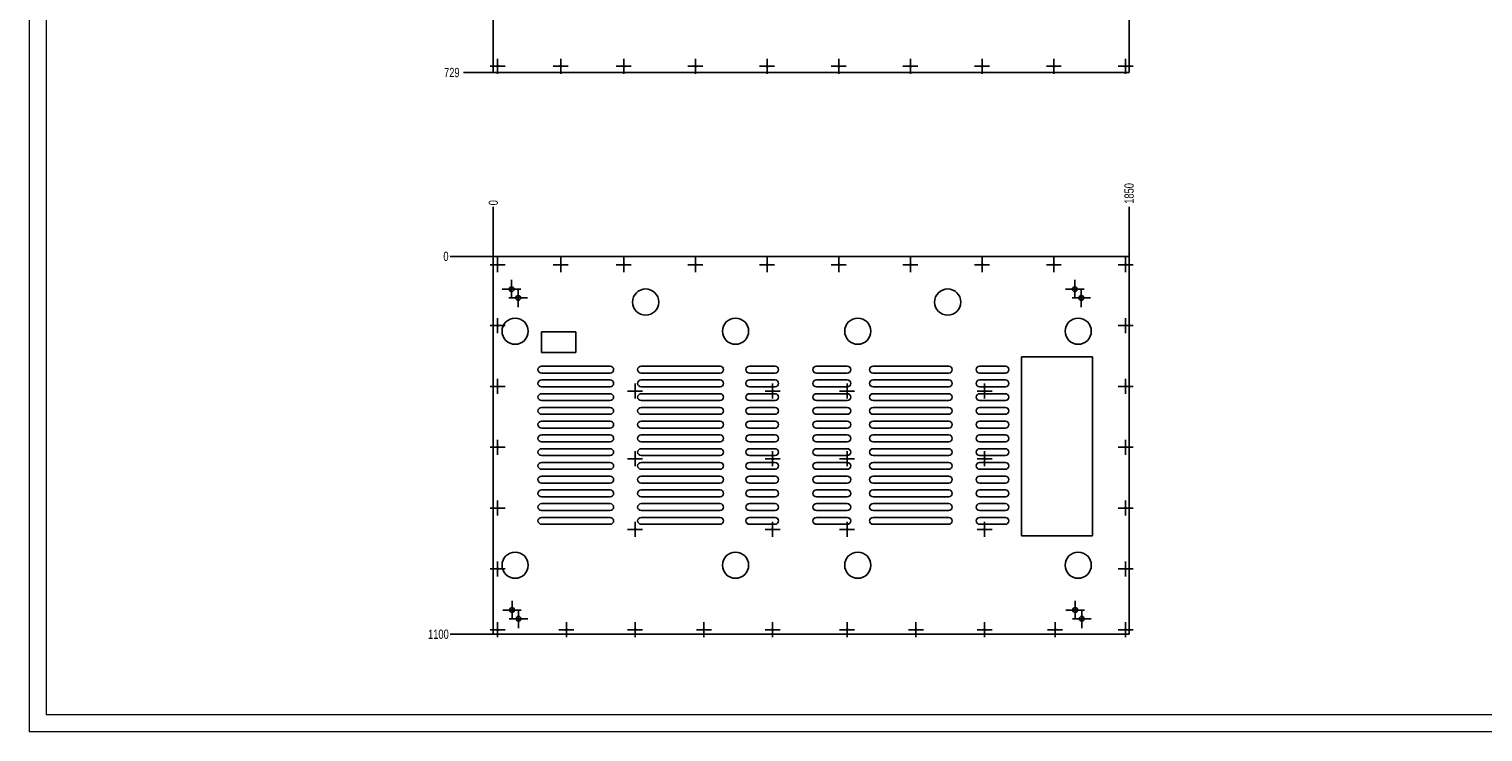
# Model space of a CAD drawing. Header units: millimetres. Extents: x 0 to 841, y 0 to 594.
# Tile 1 of 44: x 0 to 423, y 0 to 205. Entities that reach past the tile are written whole.
import ezdxf

# ---------------------------------------------------------------- set-up
doc = ezdxf.new("R2010")
doc.units = ezdxf.units.MM
doc.header["$PDSIZE"] = -1
doc.linetypes.add('CENTERX2', pattern=[20.32, 12.7, -2.54, 2.54, -2.54])
for name, color, linetype in [('COTES', 1, 'Continuous'), ('GRAVURES', 9, 'Continuous'), ('TRAIT-MIXTES', 3, 'CENTERX2')]:
    doc.layers.add(name, color=color, linetype=linetype)
doc.layers.add('TRAIT-FORT', color=4, linetype='Continuous', lineweight=25)
doc.styles.add('SLDTEXTSTYLE0', font='TXT', dxfattribs={"width": 0.75})
doc.dimstyles.new('SLDDIMSTYLE2', dxfattribs={"dimtxt": 2.7, "dimasz": 2, "dimexe": 0, "dimexo": 0.0625, "dimgap": 0.675, "dimtad": 0, "dimtih": 1, "dimtoh": 1, "dimdec": 0, "dimlfac": 10, "dimrnd": 1e-09, "dimzin": 12, "dimdsep": 46, "dimtxsty": 'SLDTEXTSTYLE0', "dimsah": 1, "dimcen": 0.09, "dimadec": 0, "dimazin": 3, "dimtfac": 1, "dimtdec": 0, "dimtofl": 0, "dimtmove": 0, "dimatfit": 3, "dimfxl": 1, "dimfrac": 2, "dimtolj": 1, "dimtzin": 12, "dimarcsym": 0})
doc.dimstyles.new('SLDDIMSTYLE6', dxfattribs={"dimtxt": 2.7, "dimasz": 0.333333, "dimexe": 0, "dimexo": 0.0625, "dimgap": 0.675, "dimtad": 0, "dimtih": 1, "dimtoh": 1, "dimdec": 0, "dimlfac": 10, "dimrnd": 1e-09, "dimdsep": 46, "dimtxsty": 'SLDTEXTSTYLE0', "dimblk1": 'ORIGIN', "dimblk2": 'ORIGIN', "dimsah": 1, "dimcen": 0.09, "dimadec": 0, "dimazin": 2, "dimtfac": 1, "dimtdec": 0, "dimtofl": 0, "dimtmove": 0, "dimatfit": 3, "dimldrblk": 'ORIGIN', "dimfxl": 1, "dimfrac": 2, "dimtolj": 1, "dimtzin": 12, "dimarcsym": 0})

# ---------------------------------------------------------------- blocks, each defined once
blk = doc.blocks.new('_D_112')
at = {"layer": 'COTES', "color": 0, "lineweight": -2, "transparency": 16777216}
blk.add_line((135.01, 191.87), (126.38, 191.87), dxfattribs=at)
at = {"layer": 'Defpoints', "color": 0, "transparency": 16777216}
for p in [(135.12, 264.73), (126.38, 191.87), (135.08, 191.87)]:
    blk.add_point(p, dxfattribs=at)
at = {"layer": 'COTES', "color": 0, "transparency": 16777216, "insert": (123, 191.87), "char_height": 2.7, "attachment_point": 5, "style": 'SLDTEXTSTYLE0'}
blk.add_mtext('\\A1;729', dxfattribs=at)
blk = doc.blocks.new('SW_CENTERMARKSYMBOL_371')
at = {"layer": 'TRAIT-MIXTES', "color": 0}
for p, q in [((-2, 0), (-2.18, 0)), ((0, 0), (-2, 0)), ((0, 2), (0, 2.18)), ((0, 0), (0, 2)), ((0, 0), (0, -2)), ((0, 0), (2, 0)), ((2, 0), (2.18, 0)), ((0, -2), (0, -2.18))]:
    blk.add_line(p, q, dxfattribs=at)
blk = doc.blocks.new('SW_CENTERMARKSYMBOL_372')
at = {"layer": 'TRAIT-MIXTES', "color": 0}
for p, q in [((-2, 0), (-2.18, 0)), ((0, 0), (-2, 0)), ((0, 2), (0, 2.18)), ((0, 0), (0, 2)), ((0, 0), (0, -2)), ((0, 0), (2, 0)), ((2, 0), (2.18, 0)), ((0, -2), (0, -2.18))]:
    blk.add_line(p, q, dxfattribs=at)
blk = doc.blocks.new('SW_CENTERMARKSYMBOL_373')
at = {"layer": 'TRAIT-MIXTES', "color": 0}
for p, q in [((-2, 0), (-2.18, 0)), ((0, 0), (-2, 0)), ((0, 2), (0, 2.18)), ((0, 0), (0, 2)), ((0, 0), (0, -2)), ((0, 0), (2, 0)), ((2, 0), (2.18, 0)), ((0, -2), (0, -2.18))]:
    blk.add_line(p, q, dxfattribs=at)
blk = doc.blocks.new('SW_CENTERMARKSYMBOL_374')
at = {"layer": 'TRAIT-MIXTES', "color": 0}
for p, q in [((-2, 0), (-2.18, 0)), ((0, 0), (-2, 0)), ((0, 2), (0, 2.18)), ((0, 0), (0, 2)), ((0, 0), (0, -2)), ((0, 0), (2, 0)), ((2, 0), (2.18, 0)), ((0, -2), (0, -2.18))]:
    blk.add_line(p, q, dxfattribs=at)
blk = doc.blocks.new('SW_CENTERMARKSYMBOL_375')
at = {"layer": 'TRAIT-MIXTES', "color": 0}
for p, q in [((-2, 0), (-2.18, 0)), ((0, 0), (-2, 0)), ((0, 2), (0, 2.18)), ((0, 0), (0, 2)), ((0, 0), (0, -2)), ((0, 0), (2, 0)), ((2, 0), (2.18, 0)), ((0, -2), (0, -2.18))]:
    blk.add_line(p, q, dxfattribs=at)
blk = doc.blocks.new('SW_CENTERMARKSYMBOL_376')
at = {"layer": 'TRAIT-MIXTES', "color": 0}
for p, q in [((-2, 0), (-2.18, 0)), ((0, 0), (-2, 0)), ((0, 2), (0, 2.18)), ((0, 0), (0, 2)), ((0, 0), (0, -2)), ((0, 0), (2, 0)), ((2, 0), (2.18, 0)), ((0, -2), (0, -2.18))]:
    blk.add_line(p, q, dxfattribs=at)
blk = doc.blocks.new('SW_CENTERMARKSYMBOL_377')
at = {"layer": 'TRAIT-MIXTES', "color": 0}
for p, q in [((-2, 0), (-2.18, 0)), ((0, 0), (-2, 0)), ((0, 2), (0, 2.18)), ((0, 0), (0, 2)), ((0, 0), (0, -2)), ((0, 0), (2, 0)), ((2, 0), (2.18, 0)), ((0, -2), (0, -2.18))]:
    blk.add_line(p, q, dxfattribs=at)
blk = doc.blocks.new('SW_CENTERMARKSYMBOL_378')
at = {"layer": 'TRAIT-MIXTES', "color": 0}
for p, q in [((-2, 0), (-2.18, 0)), ((0, 0), (-2, 0)), ((0, 2), (0, 2.18)), ((0, 0), (0, 2)), ((0, 0), (0, -2)), ((0, 0), (2, 0)), ((2, 0), (2.18, 0)), ((0, -2), (0, -2.18))]:
    blk.add_line(p, q, dxfattribs=at)
blk = doc.blocks.new('SW_CENTERMARKSYMBOL_379')
at = {"layer": 'TRAIT-MIXTES', "color": 0}
for p, q in [((-2, 0), (-2.18, 0)), ((0, 0), (-2, 0)), ((0, 2), (0, 2.18)), ((0, 0), (0, 2)), ((0, 0), (0, -2)), ((0, 0), (2, 0)), ((2, 0), (2.18, 0)), ((0, -2), (0, -2.18))]:
    blk.add_line(p, q, dxfattribs=at)
blk = doc.blocks.new('SW_CENTERMARKSYMBOL_380')
at = {"layer": 'TRAIT-MIXTES', "color": 0}
for p, q in [((-2, 0), (-2.18, 0)), ((0, 0), (-2, 0)), ((0, 2), (0, 2.18)), ((0, 0), (0, 2)), ((0, 0), (0, -2)), ((0, 0), (2, 0)), ((2, 0), (2.18, 0)), ((0, -2), (0, -2.18))]:
    blk.add_line(p, q, dxfattribs=at)
blk = doc.blocks.new('_D_115')
at = {"layer": 'COTES', "color": 0, "lineweight": -2, "transparency": 16777216}
blk.add_line((135.01, 138.38), (122.48, 138.38), dxfattribs=at)
at = {"layer": 'Defpoints', "color": 0, "transparency": 16777216}
for p in [(122.48, 138.38), (135.08, 138.38), (135.08, 138.38)]:
    blk.add_point(p, dxfattribs=at)
at = {"layer": 'COTES', "color": 0, "transparency": 16777216, "insert": (121.3, 138.38), "char_height": 2.7, "attachment_point": 5, "style": 'SLDTEXTSTYLE0'}
blk.add_mtext('\\A1;0', dxfattribs=at)
blk = doc.blocks.new('_Origin')
at = {"color": 0, "linetype": 'ByBlock', "lineweight": -2}
blk.add_line((0, 0), (-1, 0), dxfattribs=at)
blk.add_circle((0, 0), 0.5, dxfattribs=at)
blk = doc.blocks.new('_D_116')
at = {"layer": 'COTES', "color": 0, "lineweight": -2, "transparency": 16777216}
blk.add_line((135.01, 28.42), (122.48, 28.42), dxfattribs=at)
at = {"layer": 'Defpoints', "color": 0, "transparency": 16777216}
for p in [(135.08, 138.38), (122.48, 28.42), (135.08, 28.42)]:
    blk.add_point(p, dxfattribs=at)
at = {"layer": 'COTES', "color": 0, "transparency": 16777216, "insert": (119.1, 28.42), "char_height": 2.7, "attachment_point": 5, "style": 'SLDTEXTSTYLE0'}
blk.add_mtext('\\A1;1100', dxfattribs=at)
blk = doc.blocks.new('_D_117')
at = {"layer": 'COTES', "color": 0, "lineweight": -2, "transparency": 16777216}
blk.add_line((135.08, 138.44), (135.08, 152.82), dxfattribs=at)
at = {"layer": 'Defpoints', "color": 0, "transparency": 16777216}
for p in [(135.08, 152.82), (135.08, 138.38), (135.08, 138.38)]:
    blk.add_point(p, dxfattribs=at)
at = {"layer": 'COTES', "color": 0, "transparency": 16777216, "insert": (135.08, 154), "char_height": 2.7, "attachment_point": 5, "rotation": 90, "style": 'SLDTEXTSTYLE0'}
blk.add_mtext('\\A1;0', dxfattribs=at)
blk = doc.blocks.new('_D_118')
at = {"layer": 'COTES', "color": 0, "lineweight": -2, "transparency": 16777216}
blk.add_line((320.08, 138.44), (320.08, 152.82), dxfattribs=at)
at = {"layer": 'Defpoints', "color": 0, "transparency": 16777216}
for p in [(320.08, 152.82), (135.08, 138.38), (320.08, 138.38)]:
    blk.add_point(p, dxfattribs=at)
at = {"layer": 'COTES', "color": 0, "transparency": 16777216, "insert": (320.08, 156.7), "char_height": 2.7, "attachment_point": 5, "rotation": 90, "style": 'SLDTEXTSTYLE0'}
blk.add_mtext('\\A1;1850', dxfattribs=at)
blk = doc.blocks.new('SW_CENTERMARKSYMBOL_385')
at = {"layer": 'TRAIT-MIXTES', "color": 0}
for p, q in [((-2, 0), (-2.7, 0)), ((0, 0), (-2, 0)), ((0, 2), (0, 2.7)), ((0, 0), (0, 2)), ((0, 0), (0, -2)), ((0, 0), (2, 0)), ((2, 0), (2.7, 0)), ((0, -2), (0, -2.7))]:
    blk.add_line(p, q, dxfattribs=at)
blk = doc.blocks.new('SW_CENTERMARKSYMBOL_386')
at = {"layer": 'TRAIT-MIXTES', "color": 0}
for p, q in [((-2, 0), (-2.7, 0)), ((0, 0), (-2, 0)), ((0, 2), (0, 2.7)), ((0, 0), (0, 2)), ((0, 0), (0, -2)), ((0, 0), (2, 0)), ((2, 0), (2.7, 0)), ((0, -2), (0, -2.7))]:
    blk.add_line(p, q, dxfattribs=at)
blk = doc.blocks.new('SW_CENTERMARKSYMBOL_387')
at = {"layer": 'TRAIT-MIXTES', "color": 0}
for p, q in [((-2, 0), (-2.7, 0)), ((0, 0), (-2, 0)), ((0, 2), (0, 2.7)), ((0, 0), (0, 2)), ((0, 0), (0, -2)), ((0, 0), (2, 0)), ((2, 0), (2.7, 0)), ((0, -2), (0, -2.7))]:
    blk.add_line(p, q, dxfattribs=at)
blk = doc.blocks.new('SW_CENTERMARKSYMBOL_388')
at = {"layer": 'TRAIT-MIXTES', "color": 0}
for p, q in [((-2, 0), (-2.7, 0)), ((0, 0), (-2, 0)), ((0, 2), (0, 2.7)), ((0, 0), (0, 2)), ((0, 0), (0, -2)), ((0, 0), (2, 0)), ((2, 0), (2.7, 0)), ((0, -2), (0, -2.7))]:
    blk.add_line(p, q, dxfattribs=at)
blk = doc.blocks.new('SW_CENTERMARKSYMBOL_389')
at = {"layer": 'TRAIT-MIXTES', "color": 0}
for p, q in [((-2, 0), (-2.7, 0)), ((0, 0), (-2, 0)), ((0, 2), (0, 2.7)), ((0, 0), (0, 2)), ((0, 0), (0, -2)), ((0, 0), (2, 0)), ((2, 0), (2.7, 0)), ((0, -2), (0, -2.7))]:
    blk.add_line(p, q, dxfattribs=at)
blk = doc.blocks.new('SW_CENTERMARKSYMBOL_390')
at = {"layer": 'TRAIT-MIXTES', "color": 0}
for p, q in [((-2, 0), (-2.7, 0)), ((0, 0), (-2, 0)), ((0, 2), (0, 2.7)), ((0, 0), (0, 2)), ((0, 0), (0, -2)), ((0, 0), (2, 0)), ((2, 0), (2.7, 0)), ((0, -2), (0, -2.7))]:
    blk.add_line(p, q, dxfattribs=at)
blk = doc.blocks.new('SW_CENTERMARKSYMBOL_391')
at = {"layer": 'TRAIT-MIXTES', "color": 0}
for p, q in [((-2, 0), (-2.7, 0)), ((0, 0), (-2, 0)), ((0, 2), (0, 2.7)), ((0, 0), (0, 2)), ((0, 0), (0, -2)), ((0, 0), (2, 0)), ((2, 0), (2.7, 0)), ((0, -2), (0, -2.7))]:
    blk.add_line(p, q, dxfattribs=at)
blk = doc.blocks.new('SW_CENTERMARKSYMBOL_392')
at = {"layer": 'TRAIT-MIXTES', "color": 0}
for p, q in [((-2, 0), (-2.7, 0)), ((0, 0), (-2, 0)), ((0, 2), (0, 2.7)), ((0, 0), (0, 2)), ((0, 0), (0, -2)), ((0, 0), (2, 0)), ((2, 0), (2.7, 0)), ((0, -2), (0, -2.7))]:
    blk.add_line(p, q, dxfattribs=at)
blk = doc.blocks.new('SW_CENTERMARKSYMBOL_393')
at = {"layer": 'TRAIT-MIXTES', "color": 0}
for p, q in [((-2, 0), (-2.18, 0)), ((0, 0), (-2, 0)), ((0, 2), (0, 2.18)), ((0, 0), (0, 2)), ((0, 0), (0, -2)), ((0, 0), (2, 0)), ((2, 0), (2.18, 0)), ((0, -2), (0, -2.18))]:
    blk.add_line(p, q, dxfattribs=at)
blk = doc.blocks.new('SW_CENTERMARKSYMBOL_394')
at = {"layer": 'TRAIT-MIXTES', "color": 0}
for p, q in [((-2, 0), (-2.18, 0)), ((0, 0), (-2, 0)), ((0, 2), (0, 2.18)), ((0, 0), (0, 2)), ((0, 0), (0, -2)), ((0, 0), (2, 0)), ((2, 0), (2.18, 0)), ((0, -2), (0, -2.18))]:
    blk.add_line(p, q, dxfattribs=at)
blk = doc.blocks.new('SW_CENTERMARKSYMBOL_395')
at = {"layer": 'TRAIT-MIXTES', "color": 0}
for p, q in [((-2, 0), (-2.18, 0)), ((0, 0), (-2, 0)), ((0, 2), (0, 2.18)), ((0, 0), (0, 2)), ((0, 0), (0, -2)), ((0, 0), (2, 0)), ((2, 0), (2.18, 0)), ((0, -2), (0, -2.18))]:
    blk.add_line(p, q, dxfattribs=at)
blk = doc.blocks.new('SW_CENTERMARKSYMBOL_396')
at = {"layer": 'TRAIT-MIXTES', "color": 0}
for p, q in [((-2, 0), (-2.18, 0)), ((0, 0), (-2, 0)), ((0, 2), (0, 2.18)), ((0, 0), (0, 2)), ((0, 0), (0, -2)), ((0, 0), (2, 0)), ((2, 0), (2.18, 0)), ((0, -2), (0, -2.18))]:
    blk.add_line(p, q, dxfattribs=at)
blk = doc.blocks.new('SW_CENTERMARKSYMBOL_397')
at = {"layer": 'TRAIT-MIXTES', "color": 0}
for p, q in [((-2, 0), (-2.18, 0)), ((0, 0), (-2, 0)), ((0, 2), (0, 2.18)), ((0, 0), (0, 2)), ((0, 0), (0, -2)), ((0, 0), (2, 0)), ((2, 0), (2.18, 0)), ((0, -2), (0, -2.18))]:
    blk.add_line(p, q, dxfattribs=at)
blk = doc.blocks.new('SW_CENTERMARKSYMBOL_398')
at = {"layer": 'TRAIT-MIXTES', "color": 0}
for p, q in [((-2, 0), (-2.18, 0)), ((0, 0), (-2, 0)), ((0, 2), (0, 2.18)), ((0, 0), (0, 2)), ((0, 0), (0, -2)), ((0, 0), (2, 0)), ((2, 0), (2.18, 0)), ((0, -2), (0, -2.18))]:
    blk.add_line(p, q, dxfattribs=at)
blk = doc.blocks.new('SW_CENTERMARKSYMBOL_399')
at = {"layer": 'TRAIT-MIXTES', "color": 0}
for p, q in [((-2, 0), (-2.18, 0)), ((0, 0), (-2, 0)), ((0, 2), (0, 2.18)), ((0, 0), (0, 2)), ((0, 0), (0, -2)), ((0, 0), (2, 0)), ((2, 0), (2.18, 0)), ((0, -2), (0, -2.18))]:
    blk.add_line(p, q, dxfattribs=at)
blk = doc.blocks.new('SW_CENTERMARKSYMBOL_400')
at = {"layer": 'TRAIT-MIXTES', "color": 0}
for p, q in [((-2, 0), (-2.18, 0)), ((0, 0), (-2, 0)), ((0, 2), (0, 2.18)), ((0, 0), (0, 2)), ((0, 0), (0, -2)), ((0, 0), (2, 0)), ((2, 0), (2.18, 0)), ((0, -2), (0, -2.18))]:
    blk.add_line(p, q, dxfattribs=at)
blk = doc.blocks.new('SW_CENTERMARKSYMBOL_401')
at = {"layer": 'TRAIT-MIXTES', "color": 0}
for p, q in [((-2, 0), (-2.18, 0)), ((0, 0), (-2, 0)), ((0, 2), (0, 2.18)), ((0, 0), (0, 2)), ((0, 0), (0, -2)), ((0, 0), (2, 0)), ((2, 0), (2.18, 0)), ((0, -2), (0, -2.18))]:
    blk.add_line(p, q, dxfattribs=at)
blk = doc.blocks.new('SW_CENTERMARKSYMBOL_402')
at = {"layer": 'TRAIT-MIXTES', "color": 0}
for p, q in [((-2, 0), (-2.18, 0)), ((0, 0), (-2, 0)), ((0, 2), (0, 2.18)), ((0, 0), (0, 2)), ((0, 0), (0, -2)), ((0, 0), (2, 0)), ((2, 0), (2.18, 0)), ((0, -2), (0, -2.18))]:
    blk.add_line(p, q, dxfattribs=at)
blk = doc.blocks.new('SW_CENTERMARKSYMBOL_403')
at = {"layer": 'TRAIT-MIXTES', "color": 0}
for p, q in [((-2, 0), (-2.18, 0)), ((0, 0), (-2, 0)), ((0, 2), (0, 2.18)), ((0, 0), (0, 2)), ((0, 0), (0, -2)), ((0, 0), (2, 0)), ((2, 0), (2.18, 0)), ((0, -2), (0, -2.18))]:
    blk.add_line(p, q, dxfattribs=at)
blk = doc.blocks.new('SW_CENTERMARKSYMBOL_404')
at = {"layer": 'TRAIT-MIXTES', "color": 0}
for p, q in [((-2, 0), (-2.18, 0)), ((0, 0), (-2, 0)), ((0, 2), (0, 2.18)), ((0, 0), (0, 2)), ((0, 0), (0, -2)), ((0, 0), (2, 0)), ((2, 0), (2.18, 0)), ((0, -2), (0, -2.18))]:
    blk.add_line(p, q, dxfattribs=at)
blk = doc.blocks.new('SW_CENTERMARKSYMBOL_405')
at = {"layer": 'TRAIT-MIXTES', "color": 0}
for p, q in [((-2, 0), (-2.18, 0)), ((0, 0), (-2, 0)), ((0, 2), (0, 2.18)), ((0, 0), (0, 2)), ((0, 0), (0, -2)), ((0, 0), (2, 0)), ((2, 0), (2.18, 0)), ((0, -2), (0, -2.18))]:
    blk.add_line(p, q, dxfattribs=at)
blk = doc.blocks.new('SW_CENTERMARKSYMBOL_406')
at = {"layer": 'TRAIT-MIXTES', "color": 0}
for p, q in [((-2, 0), (-2.18, 0)), ((0, 0), (-2, 0)), ((0, 2), (0, 2.18)), ((0, 0), (0, 2)), ((0, 0), (0, -2)), ((0, 0), (2, 0)), ((2, 0), (2.18, 0)), ((0, -2), (0, -2.18))]:
    blk.add_line(p, q, dxfattribs=at)
blk = doc.blocks.new('SW_CENTERMARKSYMBOL_407')
at = {"layer": 'TRAIT-MIXTES', "color": 0}
for p, q in [((-2, 0), (-2.18, 0)), ((0, 0), (-2, 0)), ((0, 2), (0, 2.18)), ((0, 0), (0, 2)), ((0, 0), (0, -2)), ((0, 0), (2, 0)), ((2, 0), (2.18, 0)), ((0, -2), (0, -2.18))]:
    blk.add_line(p, q, dxfattribs=at)
blk = doc.blocks.new('SW_CENTERMARKSYMBOL_408')
at = {"layer": 'TRAIT-MIXTES', "color": 0}
for p, q in [((-2, 0), (-2.18, 0)), ((0, 0), (-2, 0)), ((0, 2), (0, 2.18)), ((0, 0), (0, 2)), ((0, 0), (0, -2)), ((0, 0), (2, 0)), ((2, 0), (2.18, 0)), ((0, -2), (0, -2.18))]:
    blk.add_line(p, q, dxfattribs=at)
blk = doc.blocks.new('SW_CENTERMARKSYMBOL_409')
at = {"layer": 'TRAIT-MIXTES', "color": 0}
for p, q in [((-2, 0), (-2.18, 0)), ((0, 0), (-2, 0)), ((0, 2), (0, 2.18)), ((0, 0), (0, 2)), ((0, 0), (0, -2)), ((0, 0), (2, 0)), ((2, 0), (2.18, 0)), ((0, -2), (0, -2.18))]:
    blk.add_line(p, q, dxfattribs=at)
blk = doc.blocks.new('SW_CENTERMARKSYMBOL_410')
at = {"layer": 'TRAIT-MIXTES', "color": 0}
for p, q in [((-2, 0), (-2.18, 0)), ((0, 0), (-2, 0)), ((0, 2), (0, 2.18)), ((0, 0), (0, 2)), ((0, 0), (0, -2)), ((0, 0), (2, 0)), ((2, 0), (2.18, 0)), ((0, -2), (0, -2.18))]:
    blk.add_line(p, q, dxfattribs=at)
blk = doc.blocks.new('SW_CENTERMARKSYMBOL_411')
at = {"layer": 'TRAIT-MIXTES', "color": 0}
for p, q in [((-2, 0), (-2.18, 0)), ((0, 0), (-2, 0)), ((0, 2), (0, 2.18)), ((0, 0), (0, 2)), ((0, 0), (0, -2)), ((0, 0), (2, 0)), ((2, 0), (2.18, 0)), ((0, -2), (0, -2.18))]:
    blk.add_line(p, q, dxfattribs=at)
blk = doc.blocks.new('SW_CENTERMARKSYMBOL_412')
at = {"layer": 'TRAIT-MIXTES', "color": 0}
for p, q in [((-2, 0), (-2.18, 0)), ((0, 0), (-2, 0)), ((0, 2), (0, 2.18)), ((0, 0), (0, 2)), ((0, 0), (0, -2)), ((0, 0), (2, 0)), ((2, 0), (2.18, 0)), ((0, -2), (0, -2.18))]:
    blk.add_line(p, q, dxfattribs=at)
blk = doc.blocks.new('SW_CENTERMARKSYMBOL_413')
at = {"layer": 'TRAIT-MIXTES', "color": 0}
for p, q in [((-2, 0), (-2.18, 0)), ((0, 0), (-2, 0)), ((0, 2), (0, 2.18)), ((0, 0), (0, 2)), ((0, 0), (0, -2)), ((0, 0), (2, 0)), ((2, 0), (2.18, 0)), ((0, -2), (0, -2.18))]:
    blk.add_line(p, q, dxfattribs=at)
blk = doc.blocks.new('SW_CENTERMARKSYMBOL_414')
at = {"layer": 'TRAIT-MIXTES', "color": 0}
for p, q in [((-2, 0), (-2.18, 0)), ((0, 0), (-2, 0)), ((0, 2), (0, 2.18)), ((0, 0), (0, 2)), ((0, 0), (0, -2)), ((0, 0), (2, 0)), ((2, 0), (2.18, 0)), ((0, -2), (0, -2.18))]:
    blk.add_line(p, q, dxfattribs=at)
blk = doc.blocks.new('SW_CENTERMARKSYMBOL_415')
at = {"layer": 'TRAIT-MIXTES', "color": 0}
for p, q in [((-2, 0), (-2.18, 0)), ((0, 0), (-2, 0)), ((0, 2), (0, 2.18)), ((0, 0), (0, 2)), ((0, 0), (0, -2)), ((0, 0), (2, 0)), ((2, 0), (2.18, 0)), ((0, -2), (0, -2.18))]:
    blk.add_line(p, q, dxfattribs=at)
blk = doc.blocks.new('SW_CENTERMARKSYMBOL_416')
at = {"layer": 'TRAIT-MIXTES', "color": 0}
for p, q in [((-2, 0), (-2.18, 0)), ((0, 0), (-2, 0)), ((0, 2), (0, 2.18)), ((0, 0), (0, 2)), ((0, 0), (0, -2)), ((0, 0), (2, 0)), ((2, 0), (2.18, 0)), ((0, -2), (0, -2.18))]:
    blk.add_line(p, q, dxfattribs=at)
blk = doc.blocks.new('SW_CENTERMARKSYMBOL_417')
at = {"layer": 'TRAIT-MIXTES', "color": 0}
for p, q in [((-2, 0), (-2.18, 0)), ((0, 0), (-2, 0)), ((0, 2), (0, 2.18)), ((0, 0), (0, 2)), ((0, 0), (0, -2)), ((0, 0), (2, 0)), ((2, 0), (2.18, 0)), ((0, -2), (0, -2.18))]:
    blk.add_line(p, q, dxfattribs=at)
blk = doc.blocks.new('SW_CENTERMARKSYMBOL_418')
at = {"layer": 'TRAIT-MIXTES', "color": 0}
for p, q in [((-2, 0), (-2.18, 0)), ((0, 0), (-2, 0)), ((0, 2), (0, 2.18)), ((0, 0), (0, 2)), ((0, 0), (0, -2)), ((0, 0), (2, 0)), ((2, 0), (2.18, 0)), ((0, -2), (0, -2.18))]:
    blk.add_line(p, q, dxfattribs=at)
blk = doc.blocks.new('SW_CENTERMARKSYMBOL_419')
at = {"layer": 'TRAIT-MIXTES', "color": 0}
for p, q in [((-2, 0), (-2.18, 0)), ((0, 0), (-2, 0)), ((0, 2), (0, 2.18)), ((0, 0), (0, 2)), ((0, 0), (0, -2)), ((0, 0), (2, 0)), ((2, 0), (2.18, 0)), ((0, -2), (0, -2.18))]:
    blk.add_line(p, q, dxfattribs=at)
blk = doc.blocks.new('SW_CENTERMARKSYMBOL_420')
at = {"layer": 'TRAIT-MIXTES', "color": 0}
for p, q in [((-2, 0), (-2.18, 0)), ((0, 0), (-2, 0)), ((0, 2), (0, 2.18)), ((0, 0), (0, 2)), ((0, 0), (0, -2)), ((0, 0), (2, 0)), ((2, 0), (2.18, 0)), ((0, -2), (0, -2.18))]:
    blk.add_line(p, q, dxfattribs=at)
blk = doc.blocks.new('SW_CENTERMARKSYMBOL_421')
at = {"layer": 'TRAIT-MIXTES', "color": 0}
for p, q in [((-2, 0), (-2.18, 0)), ((0, 0), (-2, 0)), ((0, 2), (0, 2.18)), ((0, 0), (0, 2)), ((0, 0), (0, -2)), ((0, 0), (2, 0)), ((2, 0), (2.18, 0)), ((0, -2), (0, -2.18))]:
    blk.add_line(p, q, dxfattribs=at)
blk = doc.blocks.new('SW_CENTERMARKSYMBOL_422')
at = {"layer": 'TRAIT-MIXTES', "color": 0}
for p, q in [((-2, 0), (-2.18, 0)), ((0, 0), (-2, 0)), ((0, 2), (0, 2.18)), ((0, 0), (0, 2)), ((0, 0), (0, -2)), ((0, 0), (2, 0)), ((2, 0), (2.18, 0)), ((0, -2), (0, -2.18))]:
    blk.add_line(p, q, dxfattribs=at)
blk = doc.blocks.new('SW_CENTERMARKSYMBOL_423')
at = {"layer": 'TRAIT-MIXTES', "color": 0}
for p, q in [((-2, 0), (-2.18, 0)), ((0, 0), (-2, 0)), ((0, 2), (0, 2.18)), ((0, 0), (0, 2)), ((0, 0), (0, -2)), ((0, 0), (2, 0)), ((2, 0), (2.18, 0)), ((0, -2), (0, -2.18))]:
    blk.add_line(p, q, dxfattribs=at)
blk = doc.blocks.new('SW_CENTERMARKSYMBOL_424')
at = {"layer": 'TRAIT-MIXTES', "color": 0}
for p, q in [((-2, 0), (-2.18, 0)), ((0, 0), (-2, 0)), ((0, 2), (0, 2.18)), ((0, 0), (0, 2)), ((0, 0), (0, -2)), ((0, 0), (2, 0)), ((2, 0), (2.18, 0)), ((0, -2), (0, -2.18))]:
    blk.add_line(p, q, dxfattribs=at)
blk = doc.blocks.new('SW_CENTERMARKSYMBOL_425')
at = {"layer": 'TRAIT-MIXTES', "color": 0}
for p, q in [((-2, 0), (-2.18, 0)), ((0, 0), (-2, 0)), ((0, 2), (0, 2.18)), ((0, 0), (0, 2)), ((0, 0), (0, -2)), ((0, 0), (2, 0)), ((2, 0), (2.18, 0)), ((0, -2), (0, -2.18))]:
    blk.add_line(p, q, dxfattribs=at)
blk = doc.blocks.new('SW_CENTERMARKSYMBOL_426')
at = {"layer": 'TRAIT-MIXTES', "color": 0}
for p, q in [((-2, 0), (-2.18, 0)), ((0, 0), (-2, 0)), ((0, 2), (0, 2.18)), ((0, 0), (0, 2)), ((0, 0), (0, -2)), ((0, 0), (2, 0)), ((2, 0), (2.18, 0)), ((0, -2), (0, -2.18))]:
    blk.add_line(p, q, dxfattribs=at)
blk = doc.blocks.new('SW_CENTERMARKSYMBOL_427')
at = {"layer": 'TRAIT-MIXTES', "color": 0}
for p, q in [((-2, 0), (-2.18, 0)), ((0, 0), (-2, 0)), ((0, 2), (0, 2.18)), ((0, 0), (0, 2)), ((0, 0), (0, -2)), ((0, 0), (2, 0)), ((2, 0), (2.18, 0)), ((0, -2), (0, -2.18))]:
    blk.add_line(p, q, dxfattribs=at)
blk = doc.blocks.new('SW_CENTERMARKSYMBOL_428')
at = {"layer": 'TRAIT-MIXTES', "color": 0}
for p, q in [((-2, 0), (-2.18, 0)), ((0, 0), (-2, 0)), ((0, 2), (0, 2.18)), ((0, 0), (0, 2)), ((0, 0), (0, -2)), ((0, 0), (2, 0)), ((2, 0), (2.18, 0)), ((0, -2), (0, -2.18))]:
    blk.add_line(p, q, dxfattribs=at)
blk = doc.blocks.new('SW_CENTERMARKSYMBOL_429')
at = {"layer": 'TRAIT-MIXTES', "color": 0}
for p, q in [((-2, 0), (-2.18, 0)), ((0, 0), (-2, 0)), ((0, 2), (0, 2.18)), ((0, 0), (0, 2)), ((0, 0), (0, -2)), ((0, 0), (2, 0)), ((2, 0), (2.18, 0)), ((0, -2), (0, -2.18))]:
    blk.add_line(p, q, dxfattribs=at)
blk = doc.blocks.new('SW_CENTERMARKSYMBOL_430')
at = {"layer": 'TRAIT-MIXTES', "color": 0}
for p, q in [((-2, 0), (-2.18, 0)), ((0, 0), (-2, 0)), ((0, 2), (0, 2.18)), ((0, 0), (0, 2)), ((0, 0), (0, -2)), ((0, 0), (2, 0)), ((2, 0), (2.18, 0)), ((0, -2), (0, -2.18))]:
    blk.add_line(p, q, dxfattribs=at)
blk = doc.blocks.new('SW_CENTERMARKSYMBOL_431')
at = {"layer": 'TRAIT-MIXTES', "color": 0}
for p, q in [((-2, 0), (-2.18, 0)), ((0, 0), (-2, 0)), ((0, 2), (0, 2.18)), ((0, 0), (0, 2)), ((0, 0), (0, -2)), ((0, 0), (2, 0)), ((2, 0), (2.18, 0)), ((0, -2), (0, -2.18))]:
    blk.add_line(p, q, dxfattribs=at)
blk = doc.blocks.new('SW_CENTERMARKSYMBOL_432')
at = {"layer": 'TRAIT-MIXTES', "color": 0}
for p, q in [((-2, 0), (-2.18, 0)), ((0, 0), (-2, 0)), ((0, 2), (0, 2.18)), ((0, 0), (0, 2)), ((0, 0), (0, -2)), ((0, 0), (2, 0)), ((2, 0), (2.18, 0)), ((0, -2), (0, -2.18))]:
    blk.add_line(p, q, dxfattribs=at)
blk = doc.blocks.new('SW_CENTERMARKSYMBOL_433')
at = {"layer": 'TRAIT-MIXTES', "color": 0}
for p, q in [((-2, 0), (-2.18, 0)), ((0, 0), (-2, 0)), ((0, 2), (0, 2.18)), ((0, 0), (0, 2)), ((0, 0), (0, -2)), ((0, 0), (2, 0)), ((2, 0), (2.18, 0)), ((0, -2), (0, -2.18))]:
    blk.add_line(p, q, dxfattribs=at)
blk = doc.blocks.new('SW_CENTERMARKSYMBOL_434')
at = {"layer": 'TRAIT-MIXTES', "color": 0}
for p, q in [((-2, 0), (-2.18, 0)), ((0, 0), (-2, 0)), ((0, 2), (0, 2.18)), ((0, 0), (0, 2)), ((0, 0), (0, -2)), ((0, 0), (2, 0)), ((2, 0), (2.18, 0)), ((0, -2), (0, -2.18))]:
    blk.add_line(p, q, dxfattribs=at)

msp = doc.modelspace()

# ---------------------------------------------------------------- linework, layer by layer
at = {"lineweight": 18}
for p, q in [((0, 594), (0, 0)), ((5, 589), (5, 5)), ((836, 5), (5, 5)), ((841, 0), (0, 0))]:
    msp.add_line(p, q, dxfattribs=at)
at = {"layer": 'GRAVURES', "lineweight": 25}
for centre in [(179.4, 125.083), (267.284, 125.083), (141.427, 116.607), (205.562, 116.607), (241.122, 116.607), (305.257, 116.607), (141.427, 48.51), (205.562, 48.51), (241.122, 48.51), (305.257, 48.51)]:
    msp.add_circle(centre, 3.81, dxfattribs=at)
at = {"layer": 'TRAIT-FORT', "lineweight": 25}
for p, q in [((135.077, 220.821), (135.077, 191.866)), ((320.077, 191.866), (320.077, 220.821)), ((135.077, 191.866), (320.077, 191.866)), ((135.077, 138.38), (135.077, 28.425)), ((135.077, 138.38), (320.077, 138.38)), ((320.077, 28.425), (320.077, 138.38)), ((159.077, 116.425), (149.077, 116.425)), ((149.077, 116.425), (149.077, 110.425)), ((159.077, 110.425), (159.077, 116.425)), ((149.077, 110.425), (159.077, 110.425)), ((169.077, 106.425), (149.077, 106.425)), ((201.077, 106.425), (178.077, 106.425)), ((217.077, 106.425), (209.577, 106.425)), ((238.077, 106.425), (229.077, 106.425)), ((267.577, 106.425), (245.577, 106.425)), ((284.077, 106.425), (276.577, 106.425)), ((288.747, 109.123), (288.747, 57.07)), ((309.461, 109.123), (288.747, 109.123)), ((309.461, 57.07), (309.461, 109.123)), ((149.077, 104.425), (169.077, 104.425)), ((169.077, 102.425), (149.077, 102.425)), ((178.077, 104.425), (201.077, 104.425)), ((201.077, 102.425), (178.077, 102.425)), ((209.577, 104.425), (217.077, 104.425)), ((217.077, 102.425), (209.577, 102.425)), ((229.077, 104.425), (238.077, 104.425)), ((238.077, 102.425), (229.077, 102.425)), ((245.577, 104.425), (267.577, 104.425)), ((267.577, 102.425), (245.577, 102.425)), ((276.577, 104.425), (284.077, 104.425)), ((284.077, 102.425), (276.577, 102.425)), ((149.077, 100.425), (169.077, 100.425)), ((169.077, 98.425), (149.077, 98.425)), ((178.077, 100.425), (201.077, 100.425)), ((201.077, 98.425), (178.077, 98.425)), ((209.577, 100.425), (217.077, 100.425)), ((217.077, 98.425), (209.577, 98.425)), ((229.077, 100.425), (238.077, 100.425)), ((238.077, 98.425), (229.077, 98.425)), ((245.577, 100.425), (267.577, 100.425)), ((267.577, 98.425), (245.577, 98.425)), ((276.577, 100.425), (284.077, 100.425)), ((284.077, 98.425), (276.577, 98.425)), ((149.077, 96.425), (169.077, 96.425)), ((169.077, 94.425), (149.077, 94.425)), ((178.077, 96.425), (201.077, 96.425)), ((201.077, 94.425), (178.077, 94.425)), ((209.577, 96.425), (217.077, 96.425)), ((217.077, 94.425), (209.577, 94.425)), ((229.077, 96.425), (238.077, 96.425)), ((238.077, 94.425), (229.077, 94.425)), ((245.577, 96.425), (267.577, 96.425)), ((267.577, 94.425), (245.577, 94.425)), ((276.577, 96.425), (284.077, 96.425)), ((284.077, 94.425), (276.577, 94.425)), ((149.077, 92.425), (169.077, 92.425)), ((169.077, 90.425), (149.077, 90.425)), ((178.077, 92.425), (201.077, 92.425)), ((201.077, 90.425), (178.077, 90.425)), ((209.577, 92.425), (217.077, 92.425)), ((217.077, 90.425), (209.577, 90.425)), ((229.077, 92.425), (238.077, 92.425)), ((238.077, 90.425), (229.077, 90.425)), ((245.577, 92.425), (267.577, 92.425)), ((267.577, 90.425), (245.577, 90.425)), ((276.577, 92.425), (284.077, 92.425)), ((284.077, 90.425), (276.577, 90.425)), ((149.077, 88.425), (169.077, 88.425)), ((169.077, 86.425), (149.077, 86.425)), ((178.077, 88.425), (201.077, 88.425)), ((201.077, 86.425), (178.077, 86.425)), ((209.577, 88.425), (217.077, 88.425)), ((217.077, 86.425), (209.577, 86.425)), ((229.077, 88.425), (238.077, 88.425)), ((238.077, 86.425), (229.077, 86.425)), ((245.577, 88.425), (267.577, 88.425)), ((267.577, 86.425), (245.577, 86.425)), ((276.577, 88.425), (284.077, 88.425)), ((284.077, 86.425), (276.577, 86.425)), ((149.077, 84.425), (169.077, 84.425)), ((169.077, 82.425), (149.077, 82.425)), ((149.077, 80.425), (169.077, 80.425)), ((178.077, 84.425), (201.077, 84.425)), ((201.077, 82.425), (178.077, 82.425)), ((178.077, 80.425), (201.077, 80.425)), ((209.577, 84.425), (217.077, 84.425)), ((217.077, 82.425), (209.577, 82.425)), ((209.577, 80.425), (217.077, 80.425)), ((229.077, 84.425), (238.077, 84.425)), ((238.077, 82.425), (229.077, 82.425)), ((229.077, 80.425), (238.077, 80.425)), ((245.577, 84.425), (267.577, 84.425)), ((267.577, 82.425), (245.577, 82.425)), ((245.577, 80.425), (267.577, 80.425)), ((276.577, 84.425), (284.077, 84.425)), ((284.077, 82.425), (276.577, 82.425)), ((276.577, 80.425), (284.077, 80.425)), ((169.077, 78.425), (149.077, 78.425)), ((149.077, 76.425), (169.077, 76.425)), ((201.077, 78.425), (178.077, 78.425)), ((178.077, 76.425), (201.077, 76.425)), ((217.077, 78.425), (209.577, 78.425)), ((209.577, 76.425), (217.077, 76.425)), ((238.077, 78.425), (229.077, 78.425)), ((229.077, 76.425), (238.077, 76.425)), ((267.577, 78.425), (245.577, 78.425)), ((245.577, 76.425), (267.577, 76.425)), ((284.077, 78.425), (276.577, 78.425)), ((276.577, 76.425), (284.077, 76.425)), ((169.077, 74.425), (149.077, 74.425)), ((149.077, 72.425), (169.077, 72.425)), ((201.077, 74.425), (178.077, 74.425)), ((178.077, 72.425), (201.077, 72.425)), ((217.077, 74.425), (209.577, 74.425)), ((209.577, 72.425), (217.077, 72.425)), ((238.077, 74.425), (229.077, 74.425)), ((229.077, 72.425), (238.077, 72.425)), ((267.577, 74.425), (245.577, 74.425)), ((245.577, 72.425), (267.577, 72.425)), ((284.077, 74.425), (276.577, 74.425)), ((276.577, 72.425), (284.077, 72.425)), ((169.077, 70.425), (149.077, 70.425)), ((149.077, 68.425), (169.077, 68.425)), ((201.077, 70.425), (178.077, 70.425)), ((178.077, 68.425), (201.077, 68.425)), ((217.077, 70.425), (209.577, 70.425)), ((209.577, 68.425), (217.077, 68.425)), ((238.077, 70.425), (229.077, 70.425)), ((229.077, 68.425), (238.077, 68.425)), ((267.577, 70.425), (245.577, 70.425)), ((245.577, 68.425), (267.577, 68.425)), ((284.077, 70.425), (276.577, 70.425)), ((276.577, 68.425), (284.077, 68.425)), ((169.077, 66.425), (149.077, 66.425)), ((149.077, 64.425), (169.077, 64.425)), ((201.077, 66.425), (178.077, 66.425)), ((178.077, 64.425), (201.077, 64.425)), ((217.077, 66.425), (209.577, 66.425)), ((209.577, 64.425), (217.077, 64.425)), ((238.077, 66.425), (229.077, 66.425)), ((229.077, 64.425), (238.077, 64.425)), ((267.577, 66.425), (245.577, 66.425)), ((245.577, 64.425), (267.577, 64.425)), ((284.077, 66.425), (276.577, 66.425)), ((276.577, 64.425), (284.077, 64.425)), ((169.077, 62.425), (149.077, 62.425)), ((149.077, 60.425), (169.077, 60.425)), ((201.077, 62.425), (178.077, 62.425)), ((178.077, 60.425), (201.077, 60.425)), ((217.077, 62.425), (209.577, 62.425)), ((209.577, 60.425), (217.077, 60.425)), ((238.077, 62.425), (229.077, 62.425)), ((229.077, 60.425), (238.077, 60.425)), ((267.577, 62.425), (245.577, 62.425)), ((245.577, 60.425), (267.577, 60.425)), ((284.077, 62.425), (276.577, 62.425)), ((276.577, 60.425), (284.077, 60.425)), ((288.747, 57.07), (309.461, 57.07)), ((135.077, 28.425), (320.077, 28.425))]:
    msp.add_line(p, q, dxfattribs=at)
for centre, radius in [((136.337, 193.716), 0.18), ((154.681, 193.716), 0.18), ((173.025, 193.716), 0.18), ((193.882, 193.716), 0.18), ((214.74, 193.716), 0.18), ((235.597, 193.716), 0.18), ((256.454, 193.716), 0.18), ((277.311, 193.716), 0.18), ((298.168, 193.716), 0.18), ((319.025, 193.716), 0.18), ((136.337, 135.965), 0.18), ((154.681, 135.965), 0.18), ((173.025, 135.965), 0.18), ((193.882, 135.965), 0.18), ((214.74, 135.965), 0.18), ((235.597, 135.965), 0.18), ((256.454, 135.965), 0.18), ((277.311, 135.965), 0.18), ((298.168, 135.965), 0.18), ((319.025, 135.965), 0.18), ((140.398, 128.825), 0.7), ((142.303, 126.285), 0.7), ((304.254, 128.825), 0.7), ((306.159, 126.285), 0.7), ((136.337, 118.261), 0.18), ((319.025, 118.261), 0.18), ((136.337, 100.557), 0.18), ((176.337, 99.17), 0.18), ((216.337, 99.17), 0.18), ((238.025, 99.17), 0.18), ((278.025, 99.17), 0.18), ((319.025, 100.557), 0.18), ((136.337, 82.853), 0.18), ((319.025, 82.853), 0.18), ((176.337, 79.484), 0.18), ((216.337, 79.484), 0.18), ((238.025, 79.484), 0.18), ((278.025, 79.484), 0.18), ((136.337, 65.15), 0.18), ((319.025, 65.15), 0.18), ((176.337, 58.95), 0.18), ((216.337, 58.95), 0.18), ((238.025, 58.95), 0.18), ((278.025, 58.95), 0.18), ((136.337, 47.446), 0.18), ((319.025, 47.446), 0.18), ((140.525, 35.48), 0.7), ((304.381, 35.48), 0.7), ((136.337, 29.742), 0.18), ((142.43, 32.94), 0.7), ((156.337, 29.742), 0.18), ((176.337, 29.742), 0.18), ((196.337, 29.742), 0.18), ((216.337, 29.742), 0.18), ((238.025, 29.742), 0.18), ((258.025, 29.742), 0.18), ((278.025, 29.742), 0.18), ((298.525, 29.742), 0.18), ((306.286, 32.94), 0.7), ((319.025, 29.742), 0.18)]:
    msp.add_circle(centre, radius, dxfattribs=at)
for centre, start, end in [((149.077, 105.425), 90, 270), ((169.077, 105.425), 270, 90), ((178.077, 105.425), 90, 270), ((201.077, 105.425), 270, 90), ((209.577, 105.425), 90, 270), ((217.077, 105.425), 270, 90), ((229.077, 105.425), 90, 270), ((238.077, 105.425), 270, 90), ((245.577, 105.425), 90, 270), ((267.577, 105.425), 270, 90), ((276.577, 105.425), 90, 270), ((284.077, 105.425), 270, 90), ((149.077, 101.425), 90, 270), ((169.077, 101.425), 270, 90), ((178.077, 101.425), 90, 270), ((201.077, 101.425), 270, 90), ((209.577, 101.425), 90, 270), ((217.077, 101.425), 270, 90), ((229.077, 101.425), 90, 270), ((238.077, 101.425), 270, 90), ((245.577, 101.425), 90, 270), ((267.577, 101.425), 270, 90), ((276.577, 101.425), 90, 270), ((284.077, 101.425), 270, 90), ((149.077, 97.425), 90, 270), ((169.077, 97.425), 270, 90), ((178.077, 97.425), 90, 270), ((201.077, 97.425), 270, 90), ((209.577, 97.425), 90, 270), ((217.077, 97.425), 270, 90), ((229.077, 97.425), 90, 270), ((238.077, 97.425), 270, 90), ((245.577, 97.425), 90, 270), ((267.577, 97.425), 270, 90), ((276.577, 97.425), 90, 270), ((284.077, 97.425), 270, 90), ((149.077, 93.425), 90, 270), ((169.077, 93.425), 270, 90), ((178.077, 93.425), 90, 270), ((201.077, 93.425), 270, 90), ((209.577, 93.425), 90, 270), ((217.077, 93.425), 270, 90), ((229.077, 93.425), 90, 270), ((238.077, 93.425), 270, 90), ((245.577, 93.425), 90, 270), ((267.577, 93.425), 270, 90), ((276.577, 93.425), 90, 270), ((284.077, 93.425), 270, 90), ((149.077, 89.425), 90, 270), ((169.077, 89.425), 270, 90), ((178.077, 89.425), 90, 270), ((201.077, 89.425), 270, 90), ((209.577, 89.425), 90, 270), ((217.077, 89.425), 270, 90), ((229.077, 89.425), 90, 270), ((238.077, 89.425), 270, 90), ((245.577, 89.425), 90, 270), ((267.577, 89.425), 270, 90), ((276.577, 89.425), 90, 270), ((284.077, 89.425), 270, 90), ((149.077, 85.425), 90, 270), ((169.077, 85.425), 270, 90), ((178.077, 85.425), 90, 270), ((201.077, 85.425), 270, 90), ((209.577, 85.425), 90, 270), ((217.077, 85.425), 270, 90), ((229.077, 85.425), 90, 270), ((238.077, 85.425), 270, 90), ((245.577, 85.425), 90, 270), ((267.577, 85.425), 270, 90), ((276.577, 85.425), 90, 270), ((284.077, 85.425), 270, 90), ((149.077, 81.425), 90, 270), ((169.077, 81.425), 270, 90), ((178.077, 81.425), 90, 270), ((201.077, 81.425), 270, 90), ((209.577, 81.425), 90, 270), ((217.077, 81.425), 270, 90), ((229.077, 81.425), 90, 270), ((238.077, 81.425), 270, 90), ((245.577, 81.425), 90, 270), ((267.577, 81.425), 270, 90), ((276.577, 81.425), 90, 270), ((284.077, 81.425), 270, 90), ((149.077, 77.425), 90, 270), ((169.077, 77.425), 270, 90), ((178.077, 77.425), 90, 270), ((201.077, 77.425), 270, 90), ((209.577, 77.425), 90, 270), ((217.077, 77.425), 270, 90), ((229.077, 77.425), 90, 270), ((238.077, 77.425), 270, 90), ((245.577, 77.425), 90, 270), ((267.577, 77.425), 270, 90), ((276.577, 77.425), 90, 270), ((284.077, 77.425), 270, 90), ((149.077, 73.425), 90, 270), ((169.077, 73.425), 270, 90), ((178.077, 73.425), 90, 270), ((201.077, 73.425), 270, 90), ((209.577, 73.425), 90, 270), ((217.077, 73.425), 270, 90), ((229.077, 73.425), 90, 270), ((238.077, 73.425), 270, 90), ((245.577, 73.425), 90, 270), ((267.577, 73.425), 270, 90), ((276.577, 73.425), 90, 270), ((284.077, 73.425), 270, 90), ((149.077, 69.425), 90, 270), ((169.077, 69.425), 270, 90), ((178.077, 69.425), 90, 270), ((201.077, 69.425), 270, 90), ((209.577, 69.425), 90, 270), ((217.077, 69.425), 270, 90), ((229.077, 69.425), 90, 270), ((238.077, 69.425), 270, 90), ((245.577, 69.425), 90, 270), ((267.577, 69.425), 270, 90), ((276.577, 69.425), 90, 270), ((284.077, 69.425), 270, 90), ((149.077, 65.425), 90, 270), ((169.077, 65.425), 270, 90), ((178.077, 65.425), 90, 270), ((201.077, 65.425), 270, 90), ((209.577, 65.425), 90, 270), ((217.077, 65.425), 270, 90), ((229.077, 65.425), 90, 270), ((238.077, 65.425), 270, 90), ((245.577, 65.425), 90, 270), ((267.577, 65.425), 270, 90), ((276.577, 65.425), 90, 270), ((284.077, 65.425), 270, 90), ((149.077, 61.425), 90, 270), ((169.077, 61.425), 270, 90), ((178.077, 61.425), 90, 270), ((201.077, 61.425), 270, 90), ((209.577, 61.425), 90, 270), ((217.077, 61.425), 270, 90), ((229.077, 61.425), 90, 270), ((238.077, 61.425), 270, 90), ((245.577, 61.425), 90, 270), ((267.577, 61.425), 270, 90), ((276.577, 61.425), 90, 270), ((284.077, 61.425), 270, 90)]:
    msp.add_arc(centre, 1, start, end, dxfattribs=at)

# ---------------------------------------------------------------- block references
at = {"layer": 'TRAIT-MIXTES'}
for name, p in [('SW_CENTERMARKSYMBOL_380', (136.337, 193.716)), ('SW_CENTERMARKSYMBOL_379', (154.681, 193.716)), ('SW_CENTERMARKSYMBOL_378', (173.025, 193.716)), ('SW_CENTERMARKSYMBOL_377', (193.882, 193.716)), ('SW_CENTERMARKSYMBOL_376', (214.74, 193.716)), ('SW_CENTERMARKSYMBOL_375', (235.597, 193.716)), ('SW_CENTERMARKSYMBOL_374', (256.454, 193.716)), ('SW_CENTERMARKSYMBOL_371', (277.311, 193.716)), ('SW_CENTERMARKSYMBOL_372', (298.168, 193.716)), ('SW_CENTERMARKSYMBOL_373', (319.025, 193.716)), ('SW_CENTERMARKSYMBOL_434', (136.337, 135.965)), ('SW_CENTERMARKSYMBOL_405', (154.681, 135.965)), ('SW_CENTERMARKSYMBOL_406', (173.025, 135.965)), ('SW_CENTERMARKSYMBOL_407', (193.882, 135.965)), ('SW_CENTERMARKSYMBOL_408', (214.74, 135.965)), ('SW_CENTERMARKSYMBOL_409', (235.597, 135.965)), ('SW_CENTERMARKSYMBOL_410', (256.454, 135.965)), ('SW_CENTERMARKSYMBOL_411', (277.311, 135.965)), ('SW_CENTERMARKSYMBOL_412', (298.168, 135.965)), ('SW_CENTERMARKSYMBOL_413', (319.025, 135.965)), ('SW_CENTERMARKSYMBOL_386', (140.398, 128.825)), ('SW_CENTERMARKSYMBOL_392', (304.254, 128.825)), ('SW_CENTERMARKSYMBOL_385', (142.303, 126.285)), ('SW_CENTERMARKSYMBOL_391', (306.159, 126.285)), ('SW_CENTERMARKSYMBOL_433', (136.337, 118.261)), ('SW_CENTERMARKSYMBOL_414', (319.025, 118.261)), ('SW_CENTERMARKSYMBOL_432', (136.337, 100.557)), ('SW_CENTERMARKSYMBOL_415', (319.025, 100.557)), ('SW_CENTERMARKSYMBOL_404', (176.337, 99.17)), ('SW_CENTERMARKSYMBOL_400', (216.337, 99.17)), ('SW_CENTERMARKSYMBOL_398', (238.025, 99.17)), ('SW_CENTERMARKSYMBOL_395', (278.025, 99.17)), ('SW_CENTERMARKSYMBOL_428', (136.337, 82.853)), ('SW_CENTERMARKSYMBOL_416', (319.025, 82.853)), ('SW_CENTERMARKSYMBOL_403', (176.337, 79.484)), ('SW_CENTERMARKSYMBOL_399', (216.337, 79.484)), ('SW_CENTERMARKSYMBOL_397', (238.025, 79.484)), ('SW_CENTERMARKSYMBOL_394', (278.025, 79.484)), ('SW_CENTERMARKSYMBOL_429', (136.337, 65.15)), ('SW_CENTERMARKSYMBOL_417', (319.025, 65.15)), ('SW_CENTERMARKSYMBOL_401', (176.337, 58.95)), ('SW_CENTERMARKSYMBOL_402', (216.337, 58.95)), ('SW_CENTERMARKSYMBOL_396', (238.025, 58.95)), ('SW_CENTERMARKSYMBOL_393', (278.025, 58.95)), ('SW_CENTERMARKSYMBOL_430', (136.337, 47.446)), ('SW_CENTERMARKSYMBOL_418', (319.025, 47.446)), ('SW_CENTERMARKSYMBOL_389', (140.525, 35.48)), ('SW_CENTERMARKSYMBOL_390', (304.381, 35.48)), ('SW_CENTERMARKSYMBOL_388', (142.43, 32.94)), ('SW_CENTERMARKSYMBOL_387', (306.286, 32.94)), ('SW_CENTERMARKSYMBOL_431', (136.337, 29.742)), ('SW_CENTERMARKSYMBOL_427', (156.337, 29.742)), ('SW_CENTERMARKSYMBOL_426', (176.337, 29.742)), ('SW_CENTERMARKSYMBOL_425', (196.337, 29.742)), ('SW_CENTERMARKSYMBOL_424', (216.337, 29.742)), ('SW_CENTERMARKSYMBOL_423', (238.025, 29.742)), ('SW_CENTERMARKSYMBOL_422', (258.025, 29.742)), ('SW_CENTERMARKSYMBOL_421', (278.025, 29.742)), ('SW_CENTERMARKSYMBOL_420', (298.525, 29.742)), ('SW_CENTERMARKSYMBOL_419', (319.025, 29.742))]:
    msp.add_blockref(name, p, dxfattribs=at)

# ---------------------------------------------------------------- dimensions: what is measured, and where the dimension line sits
at = {"layer": 'COTES'}
for feature_location, offset, dtype, origin, dimstyle, picture, middle in [((135.077, 191.866), (-8.697, 0), 0, (135.122, 264.731), 'SLDDIMSTYLE2', '_D_112', (123.005, 191.866)), ((320.077, 138.38), (0, 14.442), 1, (135.077, 138.38), 'SLDDIMSTYLE2', '_D_118', (320.077, 156.703)), ((135.076860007, 138.379836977), (0, 14.44240358), 1, (135.076860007, 138.379836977), 'SLDDIMSTYLE6', '_D_117', (135.076860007, 154.003490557)), ((135.076860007, 138.379836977), (-12.599207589, 0), 0, (135.076860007, 138.379836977), 'SLDDIMSTYLE6', '_D_115', (121.296402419, 138.379836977)), ((135.077, 28.425), (-12.599, 0), 0, (135.077, 138.38), 'SLDDIMSTYLE2', '_D_116', (119.103, 28.425))]:
    dim = msp.add_ordinate_dim(feature_location=feature_location, offset=offset, dtype=dtype, origin=origin, dimstyle=dimstyle, dxfattribs=at)
    dim.commit()
    dim.dimension.update_dxf_attribs({"geometry": picture, "text_midpoint": middle})

doc.saveas('drawing.dxf')
